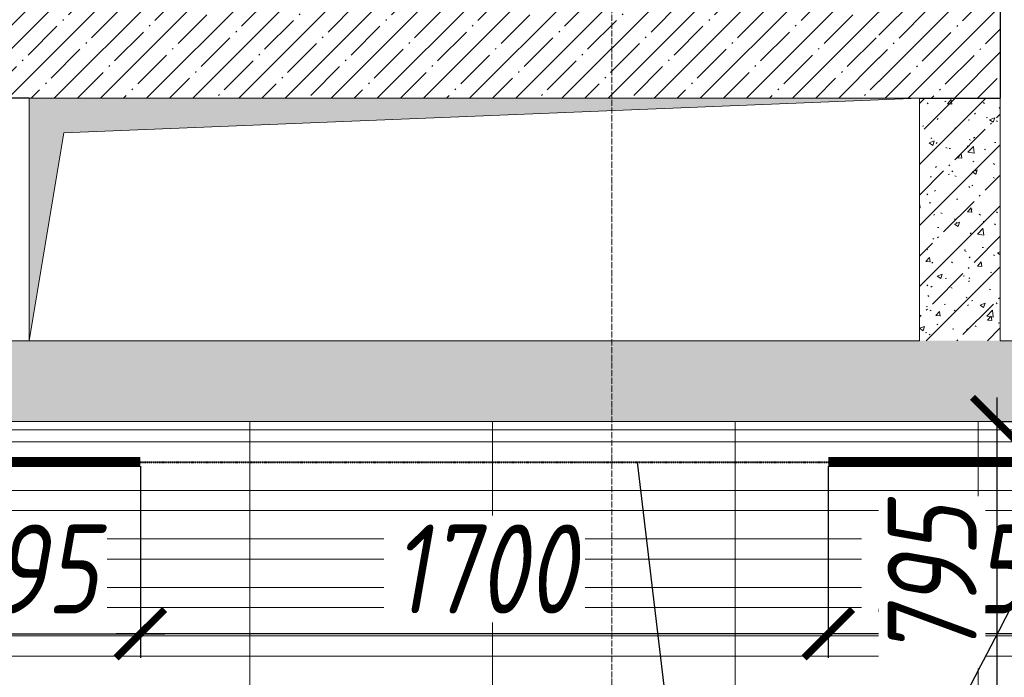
# Model space of a CAD drawing. Header units: millimetres. Extents: x -26894274 to 19789193, y -86687 to 22351.
# Tile 101 of 256: x 51255 to 53688, y -39812 to -38186. Entities that reach past the tile are written whole.
import ezdxf
from ezdxf import colors
from ezdxf.entities.mleader import LeaderData, LeaderLine
from ezdxf.math import Vec2, Vec3

# ---------------------------------------------------------------- set-up
doc = ezdxf.new("R2010")
doc.units = ezdxf.units.MM
for name, pattern in [('( Hidden )', [0.375, 0.25, -0.125]), ('-D1-03x03', [6, 3, -3]), ('-D1d1-15x02', [19, 15, -2, 0, -2]), ('DASHDOT', [25.4, 12.7, -6.35, 0, -6.35])]:
    doc.linetypes.add(name, pattern=pattern)
doc.layers.get('Defpoints').update_dxf_attribs({"color": 31})
for name, color, linetype, lineweight in [('_0', 7, 'Continuous', 13), ('A-000-MH_MASS', 7, '-D1-03x03', 5), ('A-200-M_WALL', 7, 'Continuous', 5), ('A-200-M_WALL_PAT', 7, 'Continuous', 5), ('dim_light', 12, 'Continuous', 9), ('dim_pot', 183, 'Continuous', 9), ('M-567-M_MECH_EQP', 7, 'Continuous', 5), ('nadpisi_v_tablice', 7, 'Continuous', 9), ('pot', 183, 'Continuous', 15), ('pot sh', 183, 'Continuous', 15), ('Z-060-M_DETAIL', 7, 'Continuous', 5), ('Оси', 7, 'Continuous', 5)]:
    doc.layers.add(name, color=color, linetype=linetype, lineweight=lineweight)
doc.layers.add('dim_razv', color=7, linetype='DASHDOT', lineweight=9, true_color=0x285228)
doc.layers.add('pol', color=7, linetype='Continuous', lineweight=15, true_color=0x55666d)
doc.styles.add('fl_iso paper', font='isocpeur.ttf', dxfattribs={"width": 0.8, "oblique": 10})
doc.styles.add('In tre', font='isocpeur.ttf', dxfattribs={"width": 0.8, "oblique": 10})
doc.dimstyles.new('In tre 1_75', dxfattribs={"dimtxt": 220, "dimasz": 120, "dimexe": 60, "dimexo": 10, "dimgap": 50, "dimtad": 1, "dimdec": 0, "dimrnd": 5, "dimzin": 0, "dimdsep": 46, "dimtxsty": 'fl_iso paper', "dimblk": 'ARCHTICK', "dimcen": 0, "dimdle": 60, "dimadec": 0, "dimazin": 0, "dimtfac": 1, "dimtdec": 0, "dimtofl": 0, "dimtmove": 1, "dimatfit": 1, "dimfxl": 1, "dimtfill": 1, "dimtolj": 1, "dimtzin": 0, "dimarcsym": 1})
pattern_1 = [(45, (36177.98, -48979.44), (-75.43415, 75.43415), [106.68, -17.78, 3.556, -17.78]), (45, (36177.98, -48904.05), (-75.43415, 75.43415), []), (50, (36177.98, -48979.44), (127.5292, -11.1576), [13.335, -146.685]), (355, (36177.98, -48979.44), (-24.6697, 133.74), [10.668, -117.348]), (100.451, (36188.6, -48980.37), (102.8597, 122.5818), [11.333, -124.663]), (46.184, (36177.98, -48943.88), (189.7552, -29.4304), [20.002, -220.027]), (96.636, (36193.79, -48946.33), (166.1822, 173.1996), [17, -186.995]), (351.184, (36177.98, -48943.88), (166.184, 173.1976), [16.002, -176.022]), (21, (36195.76, -48952.77), (106.13027, -71.58603), [13.335, -146.685]), (326, (36195.76, -48952.77), (43.2619, 128.93175), [10.668, -117.348]), (71.451, (36204.6, -48958.73), (149.392, 57.34505), [11.333, -124.663]), (37.5, (36177.975, -48979.436), (2.16223, 59.18836), [3.353, -112.573, 3.353, -115.773, -117.792]), (37.5, (36177.975, -48979.436), (2.16223, 59.18836), [-235.052, 3.353, -114.44]), (7.5, (36177.975, -48979.436), (46.77386, 70.12615), [3.353, -64.567, 3.353, -109.906, -44.894]), (7.5, (36177.975, -48979.436), (46.77386, 70.12615), [-181.178, 3.353, -41.542]), (327.5, (36138.326, -48979.436), (94.91367, -4.01009), [3.353, -41.097, 3.353, -135.331, -184.023]), (327.5, (36138.326, -48979.436), (94.91367, -4.01009), [-183.134, 3.353, -180.67]), (317.5, (36120.55, -48979.44), (103.69057, 17.79882), [3.353, -54.432, 3.353, -88.748, -130.683]), (317.5, (36120.55, -48979.44), (103.69057, 17.79882), [-149.885, 3.353, -127.33])]

# ---------------------------------------------------------------- blocks, each defined once
blk = doc.blocks.new('_ArchTick')
at = {"color": 0, "linetype": 'ByBlock', "lineweight": 9, "const_width": 0.15}
blk.add_lwpolyline([(-0.5, -0.5), (0.5, 0.5)], dxfattribs=at)
blk = doc.blocks.new('*D34')
at = {"layer": 'Defpoints', "color": 0, "linetype": 'ByBlock', "transparency": 16777216}
for p in [(53848, -39199.4), (53253, -39279.4), (53253, -39703.8)]:
    blk.add_point(p, dxfattribs=at)
at = {"layer": 'dim_razv', "color": 0, "linetype": 'ByBlock', "lineweight": -2, "transparency": 16777216}
for p, q in [((53848, -39209.4), (53848, -39763.8)), ((53253, -39289.4), (53253, -39763.8)), ((53908, -39703.8), (53193, -39703.8))]:
    blk.add_line(p, q, dxfattribs=at)
at = {"layer": 'dim_razv', "color": 0, "linetype": 'ByBlock', "lineweight": -2, "transparency": 16777216, "xscale": 120, "yscale": 120, "zscale": 120, "rotation": 180}
blk.add_blockref('_ArchTick', (53253, -39703.8), dxfattribs=at)
at = {"layer": 'dim_razv', "color": 0, "linetype": 'ByBlock', "lineweight": -2, "transparency": 16777216, "xscale": 120, "yscale": 120, "zscale": 120}
blk.add_blockref('_ArchTick', (53848, -39703.8), dxfattribs=at)
at = {"layer": 'dim_razv', "color": 0, "linetype": 'ByBlock', "transparency": 16777216, "insert": (53550.5, -39543.8), "char_height": 220, "attachment_point": 5, "style": 'fl_iso paper', "bg_fill": 3, "box_fill_scale": 1.1, "bg_fill_color": 256, "bg_fill_true_color": 13158600, "bg_fill_transparency": 0}
blk.add_mtext('\\A1;595', dxfattribs=at)
blk = doc.blocks.new('*D35')
at = {"layer": 'Defpoints', "color": 0, "linetype": 'ByBlock', "transparency": 16777216}
for p in [(51553, -39279.4), (53253, -39279.4), (51553, -39703.8)]:
    blk.add_point(p, dxfattribs=at)
at = {"layer": 'dim_razv', "color": 0, "linetype": 'ByBlock', "lineweight": -2, "transparency": 16777216}
for p, q in [((51553, -39289.4), (51553, -39763.8)), ((53253, -39289.4), (53253, -39763.8)), ((53313, -39703.8), (51493, -39703.8))]:
    blk.add_line(p, q, dxfattribs=at)
at = {"layer": 'dim_razv', "color": 0, "linetype": 'ByBlock', "lineweight": -2, "transparency": 16777216, "xscale": 120, "yscale": 120, "zscale": 120, "rotation": 180}
blk.add_blockref('_ArchTick', (51553, -39703.8), dxfattribs=at)
at = {"layer": 'dim_razv', "color": 0, "linetype": 'ByBlock', "lineweight": -2, "transparency": 16777216, "xscale": 120, "yscale": 120, "zscale": 120}
blk.add_blockref('_ArchTick', (53253, -39703.8), dxfattribs=at)
at = {"layer": 'dim_razv', "color": 0, "linetype": 'ByBlock', "transparency": 16777216, "insert": (52403, -39543.8), "char_height": 220, "attachment_point": 5, "style": 'fl_iso paper', "bg_fill": 3, "box_fill_scale": 1.1, "bg_fill_color": 256, "bg_fill_true_color": 13158600, "bg_fill_transparency": 0}
blk.add_mtext('\\A1;1700', dxfattribs=at)
blk = doc.blocks.new('*D62')
at = {"layer": 'Defpoints', "color": 0, "transparency": 16777216}
for p in [(53655.7, -39179.4), (53669.4, -39974.4), (53753.1, -39974.4)]:
    blk.add_point(p, dxfattribs=at)
at = {"layer": 'pol', "color": 0, "lineweight": -2, "transparency": 16777216}
for p, q in [((53669.4, -39119.4), (53669.4, -40034.4)), ((53665.7, -39179.4), (53729.4, -39179.4)), ((53743.1, -39974.4), (53609.4, -39974.4))]:
    blk.add_line(p, q, dxfattribs=at)
at = {"layer": 'pol', "color": 0, "lineweight": -2, "transparency": 16777216, "xscale": 120, "yscale": 120, "zscale": 120}
for p, rotation in [((53669.4, -39179.4), 90), ((53669.4, -39974.4), 270)]:
    blk.add_blockref('_ArchTick', p, dxfattribs=dict(at, rotation=rotation))
at = {"layer": 'pol', "color": 0, "lineweight": 18, "transparency": 16777216, "insert": (53509.4, -39576.9), "char_height": 220, "attachment_point": 5, "rotation": 90, "style": 'fl_iso paper', "bg_fill": 3, "box_fill_scale": 1.1, "bg_fill_color": 256, "bg_fill_true_color": 13158600, "bg_fill_transparency": 0}
blk.add_mtext('\\A1;795', dxfattribs=at)
blk = doc.blocks.new('*D200')
at = {"layer": 'Defpoints', "color": 0, "linetype": 'ByBlock', "transparency": 16777216}
for p in [(50958, -39199.4), (51553, -39279.4), (51553, -39703.8)]:
    blk.add_point(p, dxfattribs=at)
at = {"layer": 'dim_razv', "color": 0, "linetype": 'ByBlock', "lineweight": -2, "transparency": 16777216}
for p, q in [((50958, -39209.4), (50958, -39763.8)), ((51553, -39289.4), (51553, -39763.8)), ((50898, -39703.8), (51613, -39703.8))]:
    blk.add_line(p, q, dxfattribs=at)
at = {"layer": 'dim_razv', "color": 0, "linetype": 'ByBlock', "lineweight": -2, "transparency": 16777216, "xscale": 120, "yscale": 120, "zscale": 120, "rotation": 180}
blk.add_blockref('_ArchTick', (50958, -39703.8), dxfattribs=at)
at = {"layer": 'dim_razv', "color": 0, "linetype": 'ByBlock', "lineweight": -2, "transparency": 16777216, "xscale": 120, "yscale": 120, "zscale": 120}
blk.add_blockref('_ArchTick', (51553, -39703.8), dxfattribs=at)
at = {"layer": 'dim_razv', "color": 0, "linetype": 'ByBlock', "transparency": 16777216, "insert": (51255.5, -39543.8), "char_height": 220, "attachment_point": 5, "style": 'fl_iso paper', "bg_fill": 3, "box_fill_scale": 1.1, "bg_fill_color": 256, "bg_fill_true_color": 13158600, "bg_fill_transparency": 0}
blk.add_mtext('\\A1;595', dxfattribs=at)
blk = doc.blocks.new('A_MEQ_OpeningShaft-Rectangular - ОВ-7842881-50_AS_Plan_09')
at = {"layer": 'Z-060-M_DETAIL', "linetype": '-D1-03x03'}
blk.add_hatch(color=256, dxfattribs=at).paths.add_polyline_path([(0, -600), (85.7, -85.7), (2200, 0), (0, 0), (0, -222.2)])
at = {"layer": 'A-000-MH_MASS'}
for p, q in [((2200, 0), (0, 0)), ((0, 0), (0, -600)), ((2200, -600), (2200, 0)), ((0, -600), (2200, -600))]:
    blk.add_line(p, q, dxfattribs=at)
at = {"layer": 'Z-060-M_DETAIL'}
for p, q in [((2200, 0), (0, 0)), ((0, 0), (0, -600)), ((85.7, -85.7), (2200, 0)), ((2200, 0), (2200, -600)), ((0, -600), (85.7, -85.7)), ((0, -600), (2200, -600))]:
    blk.add_line(p, q, dxfattribs=at)

msp = doc.modelspace()

# ---------------------------------------------------------------- hatches: boundary and pattern name
at = {"layer": '_0', "transparency": 33554534}
h = msp.add_hatch(color=252, dxfattribs=at)
h.dxf.hatch_style = 1
h.paths.add_polyline_path([(17837.9, -49734.4), (25204.6, -19284.4), (73878, -19284.4), (73878, -49734.4)])
h.paths.add_polyline_path([(28728, -40979.4), (28728, -37429.4), (30528, -37429.4), (30528, -30029.4), (28477.6, -30029.4), (28478, -28029.4), (29978, -28029.4), (29978, -27479.4), (32178, -27479.4), (32178, -28029.4), (44478, -28029.4), (44478, -27929.4), (45278, -27929.4), (45278, -27379.4), (47528, -27379.4), (47528, -27929.4), (53578, -27929.4), (53578, -27379.4), (55478, -27379.4), (55478, -27929.4), (64478, -27929.4), (64478, -26229.4), (67788, -26229.4), (67788, -28219.4), (66578, -28219.4), (66578, -30029.4), (62978, -30029.4), (62078, -30029.4), (58678, -30029.4), (58678, -38979.4), (61728, -38979.4), (62978, -38979.4), (66878, -38979.4), (66878, -41429.4), (64488, -41429.4), (64488, -41079.4), (59948, -41079.4), (59948, -41629.4), (57898, -41629.4), (57898, -41079.4), (47038, -41079.4), (47038, -41629.4), (44088, -41629.4), (44088, -40979.4)], flags=16)
at = {"layer": 'A-200-M_WALL_PAT'}
h = msp.add_hatch(dxfattribs=at)
h.set_pattern_fill('FP_1', color=256, style=0, pattern_type=2)
h.set_pattern_definition([(45, (36177.975, -49379.44), (-57.02463, 57.02463), []), (45, (36235, -49379.44), (-57.02463, 57.02463), [100.806, -20.161, 3.353, -16.808])])
h.paths.add_polyline_path([(53378, -38379.4), (53678, -38379.4), (53678, -38079.4), (53378, -38079.4)])
h.paths.add_polyline_path([(53378, -36829.4), (53678, -36829.4), (53678, -36479.4), (53378, -36479.4), (53378, -36629.4)])
h.paths.add_polyline_path([(53678, -35079.4), (53678, -33579.4), (53378, -33579.4), (53378, -35079.4)])
h.paths.add_polyline_path([(53678, -32179.4), (53678, -31029.4), (53378, -31029.4), (53378, -32179.4), (53607.4, -32179.4)])
h = msp.add_hatch(dxfattribs=at)
h.set_pattern_fill('FP_1', color=256, style=0, pattern_type=2)
h.set_pattern_definition([(45, (36177.975, -48979.44), (-57.02463, 57.02463), []), (45, (36235, -48979.44), (-57.02463, 57.02463), [100.806, -20.161, 3.353, -16.808])])
h.paths.add_polyline_path([(53378, -38379.4), (53378, -38079.4), (50978, -38079.4), (50978, -38379.4), (52163.6, -38379.4)])
h = msp.add_hatch(dxfattribs=at)
h.set_pattern_fill('FP_2', color=256, style=0, pattern_type=2)
h.set_pattern_definition(pattern_1)
h.paths.add_polyline_path([(53678, -38979.4), (53678, -38379.4), (53478, -38379.4), (53478, -38979.4)])
h = msp.add_hatch(dxfattribs=at)
h.set_pattern_fill('FP_2', color=256, style=0, pattern_type=2)
h.set_pattern_definition(pattern_1)
h.paths.add_polyline_path([(55978, -39179.4), (55978, -38979.4), (55828, -38979.4), (55828, -39179.4)])
h.paths.add_polyline_path([(53578, -39179.4), (53828, -39179.4), (53828, -38979.4), (50978, -38979.4), (50978, -39179.4), (52163.6, -39179.4)])

# ---------------------------------------------------------------- linework, layer by layer
at = {"layer": 'A-200-M_WALL', "lineweight": 25}
for p, q in [((53678, -36479.4), (53678, -38379.4)), ((51278, -38379.4), (50978, -38379.4)), ((53478, -38379.4), (53678, -38379.4))]:
    msp.add_line(p, q, dxfattribs=at)
at = {"layer": 'A-200-M_WALL', "lineweight": 9}
for p, q in [((53678, -38979.4), (53678, -38379.4)), ((51278, -38979.4), (51178, -38979.4)), ((53678, -38979.4), (53828, -38979.4)), ((50978, -39179.4), (53828, -39179.4))]:
    msp.add_line(p, q, dxfattribs=at)
at = {"layer": 'A-200-M_WALL'}
msp.add_line((50958, -39199.4), (53848, -39199.4), dxfattribs=at)
at = {"layer": 'dim_razv', "color": 1, "linetype": '( Hidden )', "ltscale": 10, "true_color": 0xff0a0a, "const_width": 25}
for points in [[(50878, -36479.4), (50878, -39279.4), (51553, -39279.4)], [(53253, -39279.4), (53928, -39279.4)]]:
    msp.add_lwpolyline(points, dxfattribs=at)
at = {"layer": 'dim_razv', "color": 140, "linetype": 'DASHDOT', "lineweight": 40, "ltscale": 0.2, "true_color": 0x24c8ff}
msp.add_lwpolyline([(51553, -39279.4), (53253, -39279.4)], dxfattribs=at)
at = {"layer": 'pol'}
for points in [[(53828, -39029.4), (54223, -39029.4), (54223, -39974.4), (53623, -39974.4), (53623, -39179.4)], [(51823, -39179.4), (51823, -39974.4), (51223, -39974.4), (51223, -39179.4)], [(52423, -39179.4), (52423, -39974.4), (51823, -39974.4), (51823, -39179.4)], [(53023, -39179.4), (53023, -39974.4), (52423, -39974.4), (52423, -39179.4)], [(53623, -39179.4), (53623, -39974.4), (53023, -39974.4), (53023, -39179.4)]]:
    msp.add_lwpolyline(points, dxfattribs=at)
at = {"layer": 'pot sh'}
for points in [[(28948, -39229.4), (66658, -39229.4), (66658, -39279.4), (28948, -39279.4)], [(28948, -39349.4), (66658, -39349.4), (66658, -39399.4), (28948, -39399.4)], [(28948, -39469.4), (66658, -39469.4), (66658, -39519.4), (28948, -39519.4)], [(28948, -39589.4), (66658, -39589.4), (66658, -39639.4), (28948, -39639.4)], [(28948, -39709.4), (66658, -39709.4), (66658, -39759.4), (28948, -39759.4)]]:
    msp.add_lwpolyline(points, dxfattribs=at)
at = {"layer": 'Оси', "linetype": '-D1d1-15x02'}
msp.add_line((52718, -51768.8), (52718, -18492.1), dxfattribs=at)

# ---------------------------------------------------------------- block references
at = {"layer": 'M-567-M_MECH_EQP'}
msp.add_blockref('A_MEQ_OpeningShaft-Rectangular - ОВ-7842881-50_AS_Plan_09', (51278, -38379.4), dxfattribs=at)

# ---------------------------------------------------------------- next in the draw order: dimensions: what is measured, and where the dimension line sits
at = {"layer": 'dim_razv', "color": 0, "linetype": 'ByBlock'}
dim = msp.add_linear_dim(base=(53253, -39703.8), p1=(53848, -39199.4), p2=(53253, -39279.4), dimstyle='In tre 1_75', dxfattribs=at)
dim.commit()
dim.dimension.update_dxf_attribs({"geometry": '*D34', "text_midpoint": (53550.5, -39543.8)})

# ---------------------------------------------------------------- next in the draw order: dimensions: what is measured, and where the dimension line sits
dim = msp.add_linear_dim(base=(51553, -39703.8), p1=(53253, -39279.4), p2=(51553, -39279.4), dimstyle='In tre 1_75', dxfattribs=at)
dim.commit()
dim.dimension.update_dxf_attribs({"geometry": '*D35', "text_midpoint": (52403, -39543.8)})
at = {"layer": 'pol', "color": 0, "lineweight": 18}
dim = msp.add_linear_dim(base=(53669.4, -39974.4), p1=(53655.7, -39179.4), p2=(53753.1, -39974.4), angle=270, dimstyle='In tre 1_75', dxfattribs=at)
dim.commit()
dim.dimension.update_dxf_attribs({"geometry": '*D62', "text_midpoint": (53509.4, -39576.9)})

# ---------------------------------------------------------------- next in the draw order: dimensions: what is measured, and where the dimension line sits
at = {"layer": 'dim_razv', "color": 0, "linetype": 'ByBlock'}
dim = msp.add_linear_dim(base=(51553, -39703.8), p1=(50958, -39199.4), p2=(51553, -39279.4), angle=180, dimstyle='In tre 1_75', dxfattribs=at)
dim.commit()
dim.dimension.update_dxf_attribs({"geometry": '*D200', "text_midpoint": (51255.5, -39543.8)})

# ---------------------------------------------------------------- next in the draw order: texts
at = {"layer": 'nadpisi_v_tablice', "lineweight": 18, "insert": (-2642.1, -20201.7), "char_height": 10000, "width": 9720.362, "attachment_point": 1, "style": 'fl_iso paper'}
msp.add_mtext('\\pi1978.5;{\\C1;9 \\P\\pi-2689.2;эт.}', dxfattribs=at)

# ---------------------------------------------------------------- next in the draw order: leaders
at = {"layer": 'dim_pot', "color": 0, "linetype": 'ByBlock'}
ml = msp.add_multileader_mtext('Standard', dxfattribs=at)
ml.set_content('Лючок 500х500 для обслуживания модулей управления клапанами, расположение уточнить по месту', style='In tre')
ml.set_leader_properties()
ml.build(insert=Vec2(0, 0))
ml.multileader.update_dxf_attribs({"text_left_attachment_type": 6, "text_right_attachment_type": 6, "dogleg_length": 1, "arrow_head_size": 0, "scale": 50})
ctx = ml.context
ctx.base_point, ctx.scale, ctx.char_height, ctx.arrow_head_size, ctx.landing_gap_size, ctx.plane_origin = Vec3(49911.4, -42132), 50, 200, 0, 4.5, Vec3(56771.2, -37292)
ctx.left_attachment, ctx.right_attachment = 6, 6
notes = []
notes.append((ctx, [(0, (1, 1, 0), (52405.7, -42132), (-1, 0), 50, [(1, [(54178, -38729.4)], 0, [])])]))
ctx.mtext.insert, ctx.mtext.width, ctx.mtext.defined_height, ctx.mtext.flow_direction = Vec3(49915.9, -41872), 2494.153, 696.6, 5
ctx.mtext.has_bg_fill, ctx.mtext.bg_color, ctx.mtext.bg_scale_factor, ctx.mtext.bg_transparency, ctx.mtext.use_window_bg_color = 1, -1027028792, 1.5, 0, 1
for ctx, leaders in notes:
    for number, flags, end, landing, length, lines in leaders:
        leader = LeaderData()
        leader.index, (leader.has_last_leader_line, leader.has_dogleg_vector, leader.attachment_direction) = number, flags
        leader.last_leader_point, leader.dogleg_vector, leader.dogleg_length = Vec3(end), Vec3(landing), length
        for number, points, colour, breaks in lines:
            line = LeaderLine()
            line.index, line.vertices, line.color, line.breaks = number, Vec3.list(points), colors.encode_raw_color(colour), breaks
            leader.lines.append(line)
        ctx.leaders.append(leader)

# ---------------------------------------------------------------- next in the draw order: linework, layer by layer
at = {"layer": 'pol', "color": 0}
msp.add_lwpolyline([(44458, -39199.4), (49448, -39199.4), (49448, -38079.4), (49278, -38079.4), (49278, -36629.4), (49528, -36629.4), (49528, -36479.4), (50958, -36479.4), (50958, -39199.4), (53848, -39199.4), (53848, -39029.4), (55808, -39029.4), (55808, -39199.4), (63078, -39199.4), (63078, -39029.4), (64528, -39029.4)], dxfattribs=at)

# ---------------------------------------------------------------- next in the draw order: leaders
at = {"layer": 'dim_razv', "color": 0, "linetype": 'ByBlock'}
ml = msp.add_multileader_mtext('Standard', dxfattribs=at)
ml.set_content('Зеркало на стене, выполнить в один уровень с отделкой стен', style='In tre')
ml.set_leader_properties()
ml.build(insert=Vec2(0, 0))
ml.multileader.update_dxf_attribs({"text_left_attachment_type": 6, "text_right_attachment_type": 6, "dogleg_length": 1, "arrow_head_size": 0, "scale": 50})
ctx = ml.context
ctx.base_point, ctx.scale, ctx.char_height, ctx.arrow_head_size, ctx.landing_gap_size, ctx.plane_origin = Vec3(53235.6, -42645.4), 50, 200, 0, 4.5, Vec3(60047.4, -37805.5)
ctx.left_attachment, ctx.right_attachment = 6, 6
notes = []
notes.append((ctx, [(1, (1, 1, 0), (53185.6, -42645.4), (1, 0), 50, [(1, [(52780.2, -39279.4)], 0, [])])]))
ctx.mtext.insert, ctx.mtext.width, ctx.mtext.defined_height, ctx.mtext.flow_direction = Vec3(53240.1, -42405.4), 3092.716, 696.6, 5
ctx.mtext.has_bg_fill, ctx.mtext.bg_color, ctx.mtext.bg_scale_factor, ctx.mtext.bg_transparency, ctx.mtext.use_window_bg_color = 1, -1027028792, 1.5, 0, 1
for ctx, leaders in notes:
    for number, flags, end, landing, length, lines in leaders:
        leader = LeaderData()
        leader.index, (leader.has_last_leader_line, leader.has_dogleg_vector, leader.attachment_direction) = number, flags
        leader.last_leader_point, leader.dogleg_vector, leader.dogleg_length = Vec3(end), Vec3(landing), length
        for number, points, colour, breaks in lines:
            line = LeaderLine()
            line.index, line.vertices, line.color, line.breaks = number, Vec3.list(points), colors.encode_raw_color(colour), breaks
            leader.lines.append(line)
        ctx.leaders.append(leader)

# ---------------------------------------------------------------- next in the draw order: linework, layer by layer
at = {"layer": 'dim_light'}
msp.add_lwpolyline([(44458, -39199.4), (49448, -39199.4), (49448, -38379.4), (50958, -38379.4), (50958, -39199.4), (66658, -39199.4), (66658, -41209.4), (64848, -41209.4), (64848, -40759.4), (28948, -40759.4)], dxfattribs=at)
at = {"layer": 'pot', "color": 0, "linetype": 'ByBlock'}
msp.add_lwpolyline([(44458, -39199.4), (49448, -39199.4), (49448, -38379.4), (50958, -38379.4), (50958, -39199.4), (66658, -39199.4), (66658, -41209.4), (64848, -41209.4), (64848, -40759.4), (28948, -40759.4)], dxfattribs=at)

doc.saveas('drawing.dxf')
